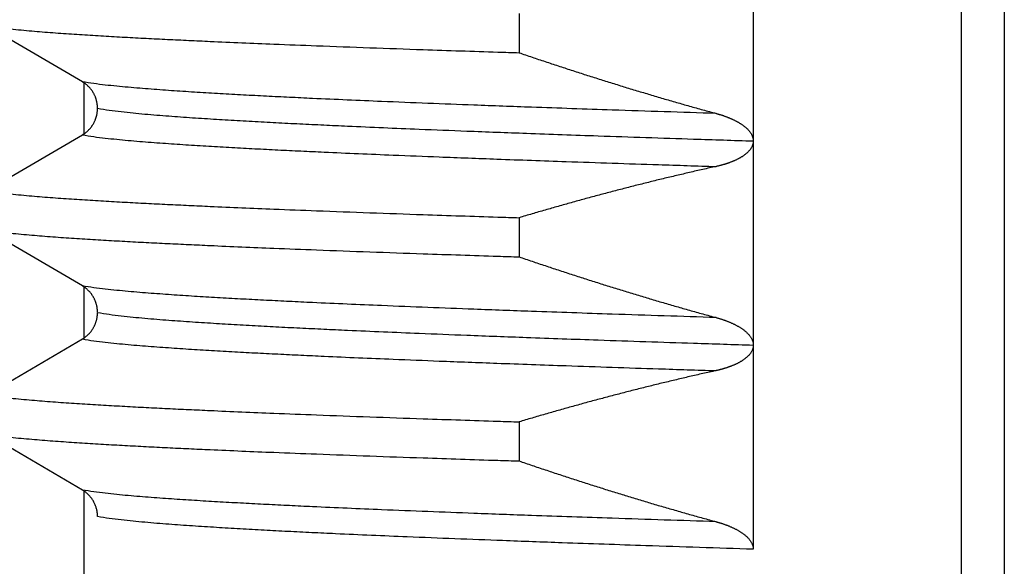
# Model space of a CAD drawing. Header units: millimetres. Extents: x 0 to 594, y 0 to 420.
# Tile 108 of 118: x 519.93 to 524.75, y 243.33 to 246.01. Entities that reach past the tile are written whole.
import ezdxf

# ---------------------------------------------------------------- set-up
doc = ezdxf.new("R2010")
doc.units = ezdxf.units.MM
doc.header["$LTSCALE"] = 0.257233
doc.layers.add('NoLayerName_001', color=7, linetype='Continuous')

msp = doc.modelspace()

# ---------------------------------------------------------------- linework, layer by layer
at = {"layer": 'NoLayerName_001', "color": 8, "linetype": 'Continuous', "lineweight": 25}
for p, q in [((524.7531, 251.601), (524.7531, 240.6895)), ((524.5423, 251.301), (524.5423, 240.6847))]:
    msp.add_line(p, q, dxfattribs=at)
at = {"layer": 'NoLayerName_001', "color": 7, "linetype": 'Continuous', "lineweight": 25}
for p, q in [((523.5227, 248.4161), (523.5227, 243.416)), ((522.3746, 246.04), (522.3746, 245.8483)), ((520.2342, 245.7059), (519.7651, 245.9801)), ((520.2412, 245.7059), (520.2412, 245.4461)), ((519.7651, 245.1718), (520.2343, 245.4461)), ((522.3746, 245.04), (522.3746, 244.8483)), ((520.2343, 244.7059), (519.7651, 244.9801)), ((520.2412, 244.7059), (520.2412, 244.4461)), ((519.7651, 244.1718), (520.2343, 244.4461)), ((522.3746, 244.04), (522.3746, 243.8483)), ((520.2343, 243.7059), (519.7651, 243.9801)), ((520.2412, 243.7059), (520.2412, 240.6847))]:
    msp.add_line(p, q, dxfattribs=at)
for points, knots in [([(519.7651, 245.9801), (519.7823, 245.9776), (519.8168, 245.9721), (519.8687, 245.9662), (519.9207, 245.9608), (519.9727, 245.956), (520.0248, 245.9517), (520.077, 245.9477), (520.1291, 245.9439), (520.1812, 245.9403), (520.2334, 245.9369), (520.2856, 245.9336), (520.3377, 245.9305), (520.3899, 245.9275), (520.4595, 245.9236), (520.5465, 245.919), (520.6509, 245.9138), (520.7553, 245.9088), (520.8772, 245.9033), (521.0164, 245.8972), (521.1905, 245.89), (521.3995, 245.8819), (521.6432, 245.8729), (521.9392, 245.8625), (522.183, 245.8544), (522.3398, 245.8494), (522.3746, 245.8483)], [0, 0, 0, 0, 0.052271, 0.104543, 0.156813, 0.209084, 0.261357, 0.313631, 0.365904, 0.418176, 0.470446, 0.522717, 0.574987, 0.627258, 0.679528, 0.78407, 0.888612, 0.993154, 1.097695, 1.254507, 1.411319, 1.620402, 1.881755, 2.143109, 2.509004, 2.613545, 2.613545, 2.613545, 2.613545]), ([(522.3746, 245.8483), (522.3959, 245.8411), (522.4384, 245.8266), (522.5023, 245.8052), (522.5663, 245.784), (522.6303, 245.7631), (522.6945, 245.7424), (522.7587, 245.722), (522.823, 245.7018), (522.8874, 245.6819), (522.9519, 245.6623), (523.0164, 245.643), (523.0811, 245.6239), (523.1458, 245.6052), (523.2106, 245.5867), (523.2755, 245.5686), (523.3189, 245.5568), (523.3405, 245.5508)], [0, 0, 0, 0, 0.067383, 0.13477, 0.202162, 0.269556, 0.336952, 0.404349, 0.471746, 0.539143, 0.606539, 0.673933, 0.741326, 0.808716, 0.876103, 0.943488, 1.010869, 1.010869, 1.010869, 1.010869]), ([(520.3083, 245.5753), (520.3083, 245.5771), (520.3083, 245.5806), (520.308, 245.5858), (520.3076, 245.591), (520.307, 245.5962), (520.3062, 245.6014), (520.3052, 245.6065), (520.3041, 245.6117), (520.3028, 245.6167), (520.3013, 245.6218), (520.2996, 245.6267), (520.2978, 245.6316), (520.2958, 245.6365), (520.2936, 245.6412), (520.2912, 245.6459), (520.2887, 245.6505), (520.2861, 245.655), (520.2833, 245.6595), (520.2803, 245.6638), (520.2772, 245.668), (520.2739, 245.6721), (520.2705, 245.6761), (520.267, 245.6799), (520.2633, 245.6837), (520.2595, 245.6873), (520.2556, 245.6908), (520.2515, 245.6941), (520.2474, 245.6973), (520.2431, 245.7003), (520.2387, 245.7032), (520.2357, 245.705), (520.2342, 245.7059)], [0, 0, 0, 0, 0.0052269, 0.0104597, 0.0156967, 0.0209364, 0.0261776, 0.0314192, 0.0366604, 0.0419007, 0.0471402, 0.0523791, 0.0576175, 0.0628557, 0.0680936, 0.0733313, 0.0785687, 0.0838059, 0.089043, 0.0942802, 0.0995178, 0.1047559, 0.1099949, 0.1152352, 0.1204772, 0.1257208, 0.1309646, 0.1362076, 0.1414484, 0.1466857, 0.1519183, 0.157145, 0.157145, 0.157145, 0.157145]), ([(520.2343, 245.4461), (520.2357, 245.447), (520.2387, 245.4487), (520.243, 245.4516), (520.2472, 245.4546), (520.2513, 245.4577), (520.2553, 245.461), (520.2592, 245.4644), (520.263, 245.4679), (520.2666, 245.4716), (520.2702, 245.4754), (520.2735, 245.4793), (520.2768, 245.4834), (520.2799, 245.4875), (520.2828, 245.4918), (520.2856, 245.4961), (520.2883, 245.5006), (520.2908, 245.5051), (520.2931, 245.5097), (520.2953, 245.5144), (520.2973, 245.5191), (520.2991, 245.524), (520.3008, 245.5289), (520.3024, 245.5338), (520.3037, 245.5388), (520.3049, 245.5439), (520.306, 245.5489), (520.3068, 245.554), (520.3075, 245.5592), (520.308, 245.5643), (520.3083, 245.5695), (520.3083, 245.5729), (520.3083, 245.5746)], [0, 0, 0, 0, 0.0051609, 0.0103272, 0.0154981, 0.0206723, 0.0258489, 0.0310267, 0.0362045, 0.0413814, 0.0465569, 0.0517311, 0.0569042, 0.0620761, 0.0672469, 0.0724168, 0.0775856, 0.0827538, 0.087922, 0.0930911, 0.0982615, 0.1034337, 0.1086081, 0.1137849, 0.1189641, 0.1241449, 0.1293251, 0.1345031, 0.1396777, 0.1448479, 0.150013, 0.1551732, 0.1551732, 0.1551732, 0.1551732]), ([(523.3405, 245.5508), (523.3422, 245.5503), (523.3456, 245.5494), (523.3507, 245.548), (523.3558, 245.5464), (523.3609, 245.5449), (523.366, 245.5433), (523.3711, 245.5417), (523.3761, 245.54), (523.3811, 245.5382), (523.3861, 245.5364), (523.3911, 245.5346), (523.3961, 245.5327), (523.401, 245.5307), (523.4059, 245.5287), (523.4108, 245.5267), (523.4157, 245.5245), (523.4205, 245.5223), (523.4253, 245.5201), (523.4301, 245.5178), (523.4349, 245.5154), (523.4396, 245.5129), (523.4442, 245.5104), (523.4489, 245.5078), (523.4534, 245.5051), (523.458, 245.5023), (523.4625, 245.4995), (523.4669, 245.4965), (523.4712, 245.4935), (523.4755, 245.4903), (523.4797, 245.4871), (523.4838, 245.4837), (523.4879, 245.4802), (523.4918, 245.4766), (523.4955, 245.4729), (523.4992, 245.469), (523.5027, 245.465), (523.506, 245.4608), (523.5091, 245.4565), (523.512, 245.452), (523.5137, 245.4489), (523.5146, 245.4473)], [0, 0, 0, 0, 0.0053116, 0.0106244, 0.0159379, 0.021252, 0.0265664, 0.0318808, 0.0371951, 0.0425093, 0.0478231, 0.0531365, 0.0584496, 0.0637623, 0.0690746, 0.0743866, 0.0796983, 0.08501, 0.0903219, 0.0956343, 0.1009469, 0.1062595, 0.1115721, 0.1168849, 0.1221983, 0.1275121, 0.1328258, 0.1381395, 0.1434535, 0.1487685, 0.1540855, 0.1594032, 0.1647207, 0.1700376, 0.175355, 0.1806752, 0.1859989, 0.1913231, 0.1966471, 0.2019748, 0.2073139, 0.2073139, 0.2073139, 0.2073139]), ([(523.5227, 245.4172), (523.5226, 245.4155), (523.5226, 245.412), (523.5219, 245.4067), (523.5208, 245.4015), (523.5194, 245.3964), (523.5176, 245.3915), (523.5154, 245.3867), (523.5128, 245.3821), (523.51, 245.3776), (523.5069, 245.3734), (523.5036, 245.3693), (523.5001, 245.3654), (523.4964, 245.3616), (523.4926, 245.358), (523.4886, 245.3545), (523.4846, 245.3511), (523.4804, 245.3479), (523.4762, 245.3448), (523.4719, 245.3419), (523.4675, 245.339), (523.463, 245.3362), (523.4585, 245.3336), (523.4539, 245.331), (523.4493, 245.3285), (523.4446, 245.3262), (523.4399, 245.3238), (523.4352, 245.3216), (523.4304, 245.3195), (523.4256, 245.3174), (523.4207, 245.3154), (523.4159, 245.3134), (523.411, 245.3115), (523.4061, 245.3097), (523.4011, 245.3079), (523.3962, 245.3062), (523.3912, 245.3046), (523.3862, 245.303), (523.3812, 245.3015), (523.3761, 245.3), (523.3728, 245.299), (523.3711, 245.2986)], [0, 0, 0, 0, 0.005254, 0.0105306, 0.0158229, 0.0211212, 0.0264148, 0.0316924, 0.0369546, 0.0422143, 0.0474782, 0.0527472, 0.0580165, 0.0632779, 0.0685314, 0.0737807, 0.0790283, 0.0842752, 0.0895217, 0.0947672, 0.1000128, 0.1052589, 0.1105057, 0.1157527, 0.1209988, 0.126244, 0.1314885, 0.1367329, 0.1419771, 0.147221, 0.1524647, 0.1577081, 0.1629517, 0.1681955, 0.1734398, 0.1786844, 0.1839293, 0.1891746, 0.1944203, 0.1996663, 0.2049125, 0.2049125, 0.2049125, 0.2049125]), ([(523.5146, 245.4473), (523.5153, 245.4457), (523.5169, 245.4425), (523.5189, 245.4375), (523.5205, 245.4324), (523.5217, 245.4271), (523.5225, 245.4219), (523.5226, 245.4183), (523.5227, 245.4165)], [0, 0, 0, 0, 0.00536196, 0.01074022, 0.01611562, 0.02147444, 0.02681032, 0.03212583, 0.03212583, 0.03212583, 0.03212583]), ([(523.3405, 245.291), (523.3189, 245.2862), (523.2756, 245.2766), (523.2107, 245.2618), (523.1459, 245.2466), (523.0812, 245.2312), (523.0165, 245.2153), (522.952, 245.1992), (522.8875, 245.1827), (522.8231, 245.1659), (522.7588, 245.1488), (522.6945, 245.1314), (522.6304, 245.1137), (522.5663, 245.0957), (522.5023, 245.0774), (522.4384, 245.0589), (522.3959, 245.0463), (522.3746, 245.04)], [0, 0, 0, 0, 0.0665356, 0.1330753, 0.1996186, 0.2661655, 0.3327154, 0.3992678, 0.4658221, 0.5323777, 0.5989337, 0.6654893, 0.7320434, 0.7985951, 0.8651432, 0.9316865, 0.9982236, 0.9982236, 0.9982236, 0.9982236]), ([(523.3711, 245.2986), (523.3694, 245.2981), (523.366, 245.2972), (523.3609, 245.2958), (523.3559, 245.2946), (523.3508, 245.2933), (523.3457, 245.2921), (523.3422, 245.2914), (523.3405, 245.291)], [0, 0, 0, 0, 0.00524632, 0.01049257, 0.01573853, 0.02098395, 0.02622855, 0.03147198, 0.03147198, 0.03147198, 0.03147198]), ([(519.7651, 245.1718), (519.7823, 245.1693), (519.8168, 245.1638), (519.8687, 245.1579), (519.9207, 245.1525), (519.9727, 245.1478), (520.0248, 245.1434), (520.077, 245.1394), (520.1291, 245.1356), (520.1812, 245.132), (520.2334, 245.1286), (520.2856, 245.1254), (520.3377, 245.1222), (520.3899, 245.1192), (520.4595, 245.1153), (520.5465, 245.1107), (520.6509, 245.1055), (520.7553, 245.1005), (520.8772, 245.095), (521.0164, 245.0889), (521.1905, 245.0817), (521.3995, 245.0736), (521.6432, 245.0646), (521.9392, 245.0542), (522.183, 245.0461), (522.3398, 245.0411), (522.3746, 245.04)], [0, 0, 0, 0, 0.052271, 0.104543, 0.156813, 0.209084, 0.261357, 0.313631, 0.365904, 0.418176, 0.470446, 0.522717, 0.574987, 0.627258, 0.679528, 0.78407, 0.888612, 0.993154, 1.097695, 1.254507, 1.411319, 1.620402, 1.881755, 2.143109, 2.509004, 2.613545, 2.613545, 2.613545, 2.613545]), ([(519.7651, 244.9801), (519.7823, 244.9776), (519.8168, 244.9721), (519.8687, 244.9662), (519.9207, 244.9608), (519.9727, 244.956), (520.0248, 244.9517), (520.077, 244.9477), (520.1291, 244.9439), (520.1812, 244.9403), (520.2334, 244.9369), (520.2856, 244.9336), (520.3377, 244.9305), (520.3899, 244.9275), (520.4595, 244.9236), (520.5465, 244.919), (520.6509, 244.9138), (520.7553, 244.9088), (520.8772, 244.9033), (521.0164, 244.8972), (521.1905, 244.89), (521.3995, 244.8819), (521.6432, 244.8729), (521.9392, 244.8625), (522.183, 244.8544), (522.3398, 244.8494), (522.3746, 244.8483)], [0, 0, 0, 0, 0.052271, 0.104543, 0.156813, 0.209084, 0.261357, 0.313631, 0.365904, 0.418176, 0.470446, 0.522717, 0.574987, 0.627258, 0.679528, 0.78407, 0.888612, 0.993154, 1.097695, 1.254507, 1.411319, 1.620402, 1.881755, 2.143109, 2.509004, 2.613545, 2.613545, 2.613545, 2.613545]), ([(522.3746, 244.8483), (522.3959, 244.8411), (522.4384, 244.8266), (522.5023, 244.8052), (522.5663, 244.784), (522.6303, 244.7631), (522.6945, 244.7424), (522.7587, 244.722), (522.823, 244.7018), (522.8874, 244.6819), (522.9519, 244.6623), (523.0164, 244.643), (523.0811, 244.6239), (523.1458, 244.6052), (523.2106, 244.5867), (523.2755, 244.5686), (523.3189, 244.5568), (523.3405, 244.5508)], [0, 0, 0, 0, 0.067383, 0.13477, 0.202161, 0.269555, 0.336951, 0.404348, 0.471746, 0.539142, 0.606538, 0.673933, 0.741325, 0.808715, 0.876102, 0.943486, 1.010868, 1.010868, 1.010868, 1.010868]), ([(520.3083, 244.5774), (520.3083, 244.5791), (520.3083, 244.5825), (520.3079, 244.5877), (520.3075, 244.5928), (520.3068, 244.598), (520.3059, 244.6031), (520.3049, 244.6081), (520.3037, 244.6132), (520.3023, 244.6182), (520.3008, 244.6231), (520.2991, 244.628), (520.2973, 244.6328), (520.2952, 244.6376), (520.2931, 244.6423), (520.2907, 244.6469), (520.2882, 244.6514), (520.2856, 244.6558), (520.2828, 244.6602), (520.2798, 244.6644), (520.2767, 244.6686), (520.2735, 244.6726), (520.2701, 244.6765), (520.2666, 244.6803), (520.263, 244.684), (520.2592, 244.6875), (520.2553, 244.691), (520.2513, 244.6942), (520.2472, 244.6974), (520.243, 244.7004), (520.2387, 244.7032), (520.2357, 244.705), (520.2343, 244.7059)], [0, 0, 0, 0, 0.0051566, 0.0103181, 0.0154846, 0.0206555, 0.0258299, 0.0310065, 0.0361835, 0.0413591, 0.0465322, 0.0517029, 0.0568715, 0.0620383, 0.0672037, 0.0723683, 0.0775328, 0.082698, 0.0878642, 0.0930314, 0.0981996, 0.103369, 0.1085396, 0.1137114, 0.1188846, 0.1240588, 0.1292329, 0.1344059, 0.1395765, 0.1447436, 0.1499064, 0.1550636, 0.1550636, 0.1550636, 0.1550636]), ([(520.2343, 244.4461), (520.2357, 244.447), (520.2387, 244.4487), (520.243, 244.4516), (520.2472, 244.4545), (520.2513, 244.4577), (520.2553, 244.461), (520.2592, 244.4644), (520.263, 244.4679), (520.2666, 244.4716), (520.2701, 244.4754), (520.2735, 244.4793), (520.2767, 244.4833), (520.2798, 244.4875), (520.2828, 244.4917), (520.2856, 244.4961), (520.2882, 244.5005), (520.2907, 244.505), (520.2931, 244.5096), (520.2952, 244.5143), (520.2973, 244.5191), (520.2991, 244.5239), (520.3008, 244.5288), (520.3023, 244.5337), (520.3037, 244.5387), (520.3049, 244.5438), (520.3059, 244.5488), (520.3068, 244.5539), (520.3075, 244.5591), (520.308, 244.5642), (520.3083, 244.5694), (520.3083, 244.5728), (520.3083, 244.5745)], [0, 0, 0, 0, 0.0051571, 0.0103197, 0.0154867, 0.0206571, 0.0258299, 0.0310039, 0.036178, 0.0413511, 0.0465228, 0.0516933, 0.0568626, 0.0620308, 0.0671978, 0.0723638, 0.0775287, 0.082693, 0.0878572, 0.0930223, 0.0981889, 0.1033573, 0.108528, 0.1137011, 0.1188769, 0.1240541, 0.1292308, 0.1344052, 0.139576, 0.1447423, 0.1499036, 0.15506, 0.15506, 0.15506, 0.15506]), ([(523.3405, 244.5508), (523.3424, 244.5503), (523.3463, 244.5492), (523.352, 244.5476), (523.3577, 244.5459), (523.3634, 244.5441), (523.3691, 244.5423), (523.3747, 244.5404), (523.3804, 244.5385), (523.386, 244.5365), (523.3916, 244.5344), (523.3972, 244.5323), (523.4027, 244.53), (523.4082, 244.5278), (523.4137, 244.5254), (523.4192, 244.523), (523.4246, 244.5205), (523.43, 244.5179), (523.4353, 244.5152), (523.4406, 244.5124), (523.4458, 244.5095), (523.451, 244.5066), (523.4561, 244.5035), (523.4611, 244.5003), (523.4661, 244.497), (523.471, 244.4936), (523.4758, 244.4901), (523.4805, 244.4864), (523.4851, 244.4826), (523.4896, 244.4787), (523.4939, 244.4745), (523.4981, 244.4703), (523.502, 244.4658), (523.5058, 244.4611), (523.5093, 244.4563), (523.5125, 244.4512), (523.5153, 244.4459), (523.5178, 244.4404), (523.5199, 244.4348), (523.5208, 244.4309), (523.5214, 244.4289)], [0, 0, 0, 0, 0.0059615, 0.0119235, 0.017886, 0.0238489, 0.0298123, 0.0357762, 0.0417407, 0.0477062, 0.0536727, 0.0596405, 0.0656099, 0.0715801, 0.0775503, 0.0835199, 0.0894884, 0.0954555, 0.1014213, 0.1073859, 0.1133498, 0.1193134, 0.1252775, 0.1312415, 0.1372054, 0.1431698, 0.149136, 0.155105, 0.1610746, 0.1670431, 0.1730105, 0.1789787, 0.1849501, 0.1909223, 0.1968963, 0.2028788, 0.2088828, 0.2149184, 0.2209603, 0.2269832, 0.2269832, 0.2269832, 0.2269832]), ([(523.5227, 244.4174), (523.5226, 244.4156), (523.5226, 244.4121), (523.5219, 244.4069), (523.5209, 244.4017), (523.5194, 244.3966), (523.5176, 244.3916), (523.5154, 244.3868), (523.5129, 244.3821), (523.5101, 244.3777), (523.507, 244.3734), (523.5036, 244.3694), (523.5001, 244.3654), (523.4965, 244.3617), (523.4926, 244.358), (523.4887, 244.3545), (523.4847, 244.3512), (523.4805, 244.348), (523.4763, 244.3449), (523.4719, 244.3419), (523.4675, 244.339), (523.4631, 244.3363), (523.4586, 244.3336), (523.454, 244.3311), (523.4493, 244.3286), (523.4447, 244.3262), (523.44, 244.3239), (523.4352, 244.3216), (523.4304, 244.3195), (523.4256, 244.3174), (523.4208, 244.3154), (523.4159, 244.3134), (523.411, 244.3115), (523.4061, 244.3097), (523.4011, 244.308), (523.3962, 244.3063), (523.3912, 244.3046), (523.3862, 244.303), (523.3812, 244.3015), (523.3761, 244.3), (523.3728, 244.299), (523.3711, 244.2986)], [0, 0, 0, 0, 0.0052579, 0.0105385, 0.0158342, 0.0211352, 0.0264308, 0.0317105, 0.0369754, 0.0422384, 0.0475063, 0.0527796, 0.0580533, 0.0633189, 0.0685761, 0.0738288, 0.0790796, 0.0843298, 0.0895794, 0.0948283, 0.1000773, 0.1053269, 0.1105772, 0.1158277, 0.1210774, 0.126326, 0.131574, 0.1368218, 0.1420694, 0.1473168, 0.1525638, 0.1578107, 0.1630577, 0.168305, 0.1735527, 0.1788008, 0.1840492, 0.1892979, 0.1945471, 0.1997965, 0.2050462, 0.2050462, 0.2050462, 0.2050462]), ([(523.5214, 244.4289), (523.5217, 244.4269), (523.5226, 244.423), (523.5226, 244.419), (523.5227, 244.4171)], [0, 0, 0, 0, 0.00599158, 0.01195634, 0.01195634, 0.01195634, 0.01195634]), ([(523.3405, 244.291), (523.3189, 244.2862), (523.2755, 244.2766), (523.2107, 244.2618), (523.1459, 244.2466), (523.0812, 244.2311), (523.0165, 244.2153), (522.952, 244.1992), (522.8875, 244.1827), (522.8231, 244.1659), (522.7588, 244.1488), (522.6945, 244.1314), (522.6304, 244.1137), (522.5663, 244.0957), (522.5023, 244.0774), (522.4384, 244.0589), (522.3959, 244.0463), (522.3746, 244.04)], [0, 0, 0, 0, 0.0665345, 0.1330731, 0.1996153, 0.2661611, 0.3327099, 0.3992612, 0.4658145, 0.5323689, 0.5989238, 0.6654783, 0.7320314, 0.7985819, 0.8651289, 0.9316711, 0.9982072, 0.9982072, 0.9982072, 0.9982072]), ([(523.3711, 244.2986), (523.3694, 244.2981), (523.366, 244.2972), (523.3609, 244.2958), (523.3558, 244.2946), (523.3507, 244.2933), (523.3456, 244.2921), (523.3422, 244.2914), (523.3405, 244.291)], [0, 0, 0, 0, 0.00524977, 0.01049946, 0.01574887, 0.02099773, 0.02624577, 0.03149264, 0.03149264, 0.03149264, 0.03149264]), ([(519.7651, 244.1718), (519.7823, 244.1693), (519.8168, 244.1638), (519.8687, 244.1579), (519.9207, 244.1525), (519.9727, 244.1478), (520.0248, 244.1434), (520.077, 244.1394), (520.1291, 244.1356), (520.1812, 244.132), (520.2334, 244.1286), (520.2856, 244.1254), (520.3377, 244.1222), (520.3899, 244.1192), (520.4595, 244.1153), (520.5465, 244.1107), (520.6509, 244.1055), (520.7553, 244.1005), (520.8772, 244.095), (521.0164, 244.0889), (521.1905, 244.0817), (521.3995, 244.0736), (521.6432, 244.0646), (521.9392, 244.0542), (522.183, 244.0461), (522.3398, 244.0411), (522.3746, 244.04)], [0, 0, 0, 0, 0.052271, 0.104543, 0.156813, 0.209084, 0.261357, 0.313631, 0.365904, 0.418176, 0.470446, 0.522717, 0.574987, 0.627258, 0.679528, 0.78407, 0.888612, 0.993154, 1.097695, 1.254507, 1.411319, 1.620402, 1.881755, 2.143109, 2.509004, 2.613545, 2.613545, 2.613545, 2.613545]), ([(519.7651, 243.9801), (519.7823, 243.9776), (519.8168, 243.9721), (519.8687, 243.9662), (519.9207, 243.9608), (519.9727, 243.956), (520.0248, 243.9517), (520.077, 243.9477), (520.1291, 243.9439), (520.1812, 243.9403), (520.2334, 243.9369), (520.2856, 243.9336), (520.3377, 243.9305), (520.3899, 243.9275), (520.4595, 243.9236), (520.5465, 243.919), (520.6509, 243.9138), (520.7553, 243.9088), (520.8772, 243.9033), (521.0164, 243.8972), (521.1905, 243.89), (521.3995, 243.8819), (521.6432, 243.8729), (521.9392, 243.8625), (522.183, 243.8544), (522.3398, 243.8494), (522.3746, 243.8483)], [0, 0, 0, 0, 0.052271, 0.104543, 0.156813, 0.209084, 0.261357, 0.313631, 0.365904, 0.418176, 0.470446, 0.522717, 0.574987, 0.627258, 0.679528, 0.78407, 0.888612, 0.993154, 1.097695, 1.254507, 1.411319, 1.620402, 1.881755, 2.143109, 2.509004, 2.613545, 2.613545, 2.613545, 2.613545]), ([(522.3746, 243.8483), (522.3959, 243.8411), (522.4384, 243.8266), (522.5023, 243.8052), (522.5663, 243.784), (522.6303, 243.7631), (522.6945, 243.7424), (522.7587, 243.722), (522.823, 243.7018), (522.8874, 243.6819), (522.9519, 243.6623), (523.0164, 243.643), (523.0811, 243.6239), (523.1458, 243.6052), (523.2106, 243.5867), (523.2755, 243.5686), (523.3189, 243.5568), (523.3405, 243.5508)], [0, 0, 0, 0, 0.067382, 0.134769, 0.20216, 0.269554, 0.33695, 0.404346, 0.471743, 0.53914, 0.606535, 0.673929, 0.741321, 0.808711, 0.876098, 0.943482, 1.010863, 1.010863, 1.010863, 1.010863]), ([(520.3083, 243.5759), (520.3083, 243.5785), (520.3082, 243.5837), (520.3076, 243.5914), (520.3066, 243.5992), (520.3052, 243.6068), (520.3034, 243.6145), (520.3012, 243.622), (520.2986, 243.6294), (520.2957, 243.6367), (520.2923, 243.6438), (520.2887, 243.6508), (520.2846, 243.6575), (520.2802, 243.664), (520.2754, 243.6703), (520.2703, 243.6763), (520.265, 243.682), (520.2593, 243.6874), (520.2534, 243.6926), (520.2473, 243.6974), (520.2409, 243.7018), (520.2365, 243.7045), (520.2343, 243.7059)], [0, 0, 0, 0, 0.0077515, 0.0155281, 0.0233265, 0.0311433, 0.0389747, 0.0468173, 0.0546677, 0.062523, 0.0703812, 0.078241, 0.086102, 0.0939632, 0.1018224, 0.1096767, 0.1175228, 0.1253568, 0.133175, 0.1409739, 0.1487503, 0.1565015, 0.1565015, 0.1565015, 0.1565015]), ([(523.3405, 243.5508), (523.3424, 243.5503), (523.3463, 243.5492), (523.352, 243.5476), (523.3578, 243.5459), (523.3635, 243.5441), (523.3692, 243.5423), (523.3749, 243.5404), (523.3805, 243.5384), (523.3862, 243.5364), (523.3918, 243.5343), (523.3974, 243.5322), (523.403, 243.5299), (523.4085, 243.5276), (523.414, 243.5253), (523.4195, 243.5228), (523.4249, 243.5203), (523.4303, 243.5177), (523.4357, 243.515), (523.441, 243.5122), (523.4462, 243.5093), (523.4514, 243.5063), (523.4565, 243.5032), (523.4616, 243.5), (523.4666, 243.4967), (523.4715, 243.4933), (523.4763, 243.4897), (523.481, 243.486), (523.4856, 243.4822), (523.4901, 243.4782), (523.4944, 243.474), (523.4986, 243.4697), (523.5025, 243.4652), (523.5063, 243.4605), (523.5098, 243.4556), (523.5129, 243.4505), (523.5157, 243.4451), (523.5181, 243.4396), (523.5201, 243.4339), (523.521, 243.4299), (523.5215, 243.428)], [0, 0, 0, 0, 0.005987, 0.0119745, 0.0179625, 0.023951, 0.0299399, 0.0359293, 0.0419194, 0.0479103, 0.0539023, 0.0598956, 0.0658904, 0.0718859, 0.0778815, 0.0838764, 0.0898703, 0.0958629, 0.1018543, 0.1078447, 0.1138344, 0.1198242, 0.1258146, 0.1318048, 0.1377946, 0.1437842, 0.1497747, 0.1557671, 0.1617602, 0.1677533, 0.1737473, 0.1797453, 0.1857493, 0.191754, 0.197757, 0.2037631, 0.2097847, 0.2158341, 0.2218927, 0.2279392, 0.2279392, 0.2279392, 0.2279392]), ([(523.5215, 243.428), (523.5218, 243.426), (523.5226, 243.422), (523.5226, 243.418), (523.5227, 243.416)], [0, 0, 0, 0, 0.00602142, 0.01201598, 0.01201598, 0.01201598, 0.01201598])]:
    msp.add_open_spline(points, degree=3, knots=knots, dxfattribs=at)
at = {"layer": 'NoLayerName_001', "color": 8, "linetype": 'Continuous', "lineweight": 25}
for points, knots in [([(523.3405, 245.5508), (523.1709, 245.5564), (522.8694, 245.566), (522.4737, 245.5797), (522.1722, 245.5907), (521.9273, 245.6001), (521.72, 245.6084), (521.5316, 245.6165), (521.381, 245.6232), (521.2491, 245.6295), (521.1361, 245.6351), (521.042, 245.64), (520.9667, 245.6441), (520.9102, 245.6473), (520.8537, 245.6506), (520.7973, 245.654), (520.7408, 245.6576), (520.6844, 245.6614), (520.628, 245.6653), (520.5715, 245.6695), (520.5151, 245.6739), (520.4588, 245.6787), (520.4025, 245.684), (520.3462, 245.69), (520.29, 245.6966), (520.2528, 245.703), (520.2342, 245.7059)], [0, 0, 0, 0, 0.509079, 0.905029, 1.187851, 1.414108, 1.640366, 1.810059, 1.979752, 2.092881, 2.206011, 2.31914, 2.375704, 2.432268, 2.488832, 2.545396, 2.60196, 2.658525, 2.715091, 2.77166, 2.828229, 2.884796, 2.941359, 2.997922, 3.05449, 3.111054, 3.111054, 3.111054, 3.111054]), ([(520.3083, 245.576), (520.3276, 245.573), (520.3661, 245.5663), (520.4242, 245.5596), (520.4824, 245.5533), (520.5407, 245.5479), (520.599, 245.5429), (520.6574, 245.5383), (520.7158, 245.5341), (520.7741, 245.53), (520.8326, 245.5262), (520.891, 245.5225), (520.9494, 245.519), (521.0078, 245.5156), (521.0857, 245.5112), (521.1832, 245.506), (521.3001, 245.5001), (521.417, 245.4945), (521.5534, 245.4882), (521.7094, 245.4813), (521.9043, 245.4732), (522.1383, 245.4639), (522.4307, 245.453), (522.8012, 245.4398), (523.1717, 245.4274), (523.4252, 245.4193), (523.5227, 245.4161)], [0, 0, 0, 0, 0.058532, 0.117068, 0.175599, 0.23413, 0.292665, 0.351202, 0.409739, 0.468274, 0.526807, 0.585338, 0.64387, 0.702401, 0.760933, 0.877998, 0.995063, 1.112129, 1.229193, 1.40479, 1.580387, 1.814516, 2.107177, 2.45837, 2.926628, 3.219289, 3.219289, 3.219289, 3.219289]), ([(520.2342, 245.446), (520.2529, 245.4431), (520.29, 245.4368), (520.3462, 245.4302), (520.4025, 245.4242), (520.4588, 245.4189), (520.5152, 245.4141), (520.5715, 245.4096), (520.628, 245.4055), (520.6844, 245.4015), (520.7408, 245.3978), (520.7973, 245.3942), (520.8537, 245.3908), (520.9102, 245.3875), (520.9855, 245.3832), (521.0796, 245.3781), (521.1926, 245.3724), (521.3056, 245.367), (521.4375, 245.3608), (521.5882, 245.3542), (521.7765, 245.3463), (522.0026, 245.3373), (522.2852, 245.3267), (522.6433, 245.3139), (523.0013, 245.3019), (523.2463, 245.294), (523.3405, 245.291)], [0, 0, 0, 0, 0.056565, 0.113132, 0.169695, 0.226259, 0.282825, 0.339395, 0.395963, 0.45253, 0.509095, 0.565659, 0.622222, 0.678786, 0.73535, 0.848479, 0.961609, 1.074738, 1.187867, 1.35756, 1.527253, 1.753511, 2.036332, 2.375718, 2.828233, 3.111055, 3.111055, 3.111055, 3.111055]), ([(523.3405, 244.5508), (523.1709, 244.5564), (522.8694, 244.566), (522.4737, 244.5797), (522.1722, 244.5907), (521.9273, 244.6001), (521.72, 244.6084), (521.5317, 244.6165), (521.381, 244.6232), (521.2491, 244.6295), (521.1361, 244.6351), (521.042, 244.64), (520.9667, 244.6441), (520.9102, 244.6473), (520.8537, 244.6506), (520.7973, 244.654), (520.7408, 244.6576), (520.6844, 244.6614), (520.628, 244.6653), (520.5715, 244.6695), (520.5152, 244.6739), (520.4588, 244.6787), (520.4025, 244.684), (520.3462, 244.69), (520.29, 244.6966), (520.2529, 244.7029), (520.2342, 244.7059)], [0, 0, 0, 0, 0.509078, 0.905028, 1.18785, 1.414107, 1.640364, 1.810057, 1.97975, 2.092879, 2.206009, 2.319138, 2.375702, 2.432266, 2.48883, 2.545393, 2.601957, 2.658522, 2.715088, 2.771657, 2.828226, 2.884793, 2.941356, 2.997919, 3.054487, 3.111051, 3.111051, 3.111051, 3.111051]), ([(520.3083, 244.576), (520.3276, 244.573), (520.3661, 244.5663), (520.4242, 244.5596), (520.4824, 244.5533), (520.5407, 244.5479), (520.599, 244.5429), (520.6574, 244.5383), (520.7158, 244.5341), (520.7742, 244.53), (520.8326, 244.5262), (520.891, 244.5225), (520.9494, 244.519), (521.0078, 244.5156), (521.0858, 244.5112), (521.1832, 244.506), (521.3001, 244.5001), (521.417, 244.4945), (521.5534, 244.4882), (521.7094, 244.4813), (521.9043, 244.4732), (522.1383, 244.4639), (522.4307, 244.453), (522.8012, 244.4398), (523.1717, 244.4274), (523.4252, 244.4193), (523.5227, 244.4161)], [0, 0, 0, 0, 0.058532, 0.117068, 0.175599, 0.23413, 0.292665, 0.351202, 0.409739, 0.468274, 0.526807, 0.585338, 0.64387, 0.702402, 0.760933, 0.877998, 0.995063, 1.112129, 1.229194, 1.40479, 1.580387, 1.814516, 2.107177, 2.45837, 2.926628, 3.219289, 3.219289, 3.219289, 3.219289]), ([(520.2342, 244.446), (520.2529, 244.4431), (520.29, 244.4368), (520.3462, 244.4302), (520.4025, 244.4242), (520.4588, 244.4189), (520.5152, 244.4141), (520.5715, 244.4096), (520.628, 244.4055), (520.6844, 244.4015), (520.7408, 244.3978), (520.7973, 244.3942), (520.8537, 244.3908), (520.9102, 244.3875), (520.9855, 244.3832), (521.0796, 244.3781), (521.1926, 244.3724), (521.3056, 244.367), (521.4375, 244.3608), (521.5882, 244.3542), (521.7765, 244.3463), (522.0026, 244.3373), (522.2852, 244.3267), (522.6433, 244.3139), (523.0013, 244.3019), (523.2463, 244.294), (523.3405, 244.291)], [0, 0, 0, 0, 0.056564, 0.113132, 0.169695, 0.226259, 0.282825, 0.339394, 0.395963, 0.452529, 0.509094, 0.565658, 0.622222, 0.678786, 0.73535, 0.848478, 0.961608, 1.074737, 1.187866, 1.357559, 1.527252, 1.753509, 2.036331, 2.375716, 2.82823, 3.111052, 3.111052, 3.111052, 3.111052]), ([(523.3405, 243.5508), (523.1709, 243.5564), (522.8694, 243.566), (522.4737, 243.5797), (522.1722, 243.5907), (521.9273, 243.6001), (521.72, 243.6084), (521.5317, 243.6165), (521.381, 243.6232), (521.2491, 243.6295), (521.1361, 243.6351), (521.042, 243.64), (520.9667, 243.6441), (520.9102, 243.6473), (520.8537, 243.6506), (520.7973, 243.654), (520.7408, 243.6576), (520.6844, 243.6614), (520.628, 243.6653), (520.5715, 243.6695), (520.5152, 243.6739), (520.4588, 243.6787), (520.4025, 243.684), (520.3462, 243.69), (520.29, 243.6966), (520.2529, 243.7029), (520.2342, 243.7059)], [0, 0, 0, 0, 0.509078, 0.905028, 1.187849, 1.414107, 1.640364, 1.810056, 1.979749, 2.092879, 2.206008, 2.319137, 2.375701, 2.432265, 2.488829, 2.545393, 2.601957, 2.658521, 2.715088, 2.771657, 2.828226, 2.884792, 2.941356, 2.997919, 3.054486, 3.111051, 3.111051, 3.111051, 3.111051]), ([(523.5227, 243.416), (523.3472, 243.4218), (523.0352, 243.4317), (522.6257, 243.4459), (522.3137, 243.4572), (522.0603, 243.4669), (521.8458, 243.4755), (521.6509, 243.4837), (521.495, 243.4907), (521.3585, 243.4971), (521.2416, 243.5029), (521.1442, 243.5079), (521.0663, 243.5122), (521.0078, 243.5154), (520.9494, 243.5188), (520.891, 243.5224), (520.8326, 243.5261), (520.7741, 243.5299), (520.7158, 243.534), (520.6574, 243.5382), (520.599, 243.5428), (520.5407, 243.5478), (520.4824, 243.5532), (520.4242, 243.5595), (520.3661, 243.5662), (520.3276, 243.5729), (520.3083, 243.5759)], [0, 0, 0, 0, 0.52679, 0.936516, 1.229177, 1.463306, 1.697435, 1.873032, 2.048629, 2.165694, 2.28276, 2.399825, 2.458357, 2.516889, 2.57542, 2.633952, 2.692484, 2.751017, 2.809551, 2.868088, 2.926625, 2.98516, 3.043692, 3.102223, 3.160758, 3.219291, 3.219291, 3.219291, 3.219291])]:
    msp.add_open_spline(points, degree=3, knots=knots, dxfattribs=at)

doc.saveas('drawing.dxf')
